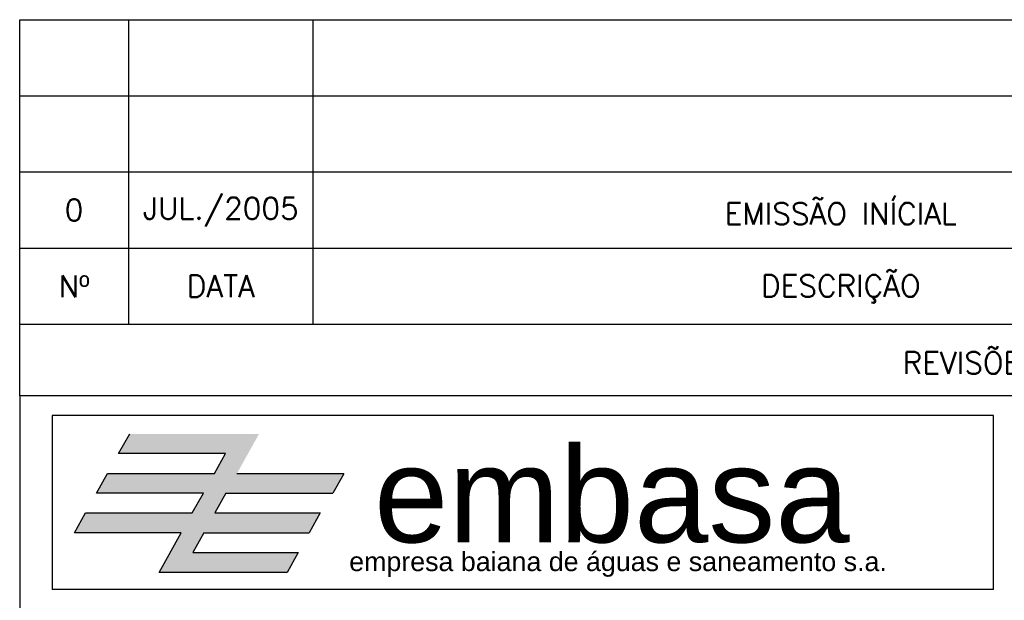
# Model space of a CAD drawing. Extents: x 520.1 to 598, y 318.7 to 360.7.
# Tile 4 of 15: x 579.5 to 588.6, y 328.4 to 333.8. Entities that reach past the tile are written whole.
import ezdxf
from ezdxf.enums import TextEntityAlignment as Align

# ---------------------------------------------------------------- set-up
doc = ezdxf.new("R2010")
doc.units = 0
doc.layers.add('CARIMBO', color=7, linetype='CONTINUOUS')
doc.styles.add('ISOCP', font='ARIAL.TTF')
doc.styles.add('ROMANS', font='ROMANS.SHX')
doc.styles.get("Standard").update_dxf_attribs({"font": 'ARIAL.TTF'})

msp = doc.modelspace()

# ---------------------------------------------------------------- hatches: boundary and pattern name
at = {"layer": 'CARIMBO'}
h = msp.add_hatch(color=162, dxfattribs=at)
h.dxf.hatch_style = 2
h.paths.add_polyline_path([(582.5274, 329.5884), (581.5448, 329.5884), (581.749, 329.9542), (580.5595, 329.9542), (580.4581, 329.7726), (581.4396, 329.7726), (581.3382, 329.5909), (580.3567, 329.5909), (580.2553, 329.4093), (581.2368, 329.4093), (581.1354, 329.2276), (580.1539, 329.2276), (580.0525, 329.046), (581.034, 329.046), (580.8298, 328.6801), (582.0064, 328.6801), (582.1092, 328.8643), (581.749, 328.8643), (581.1406, 328.8643), (581.242, 329.046), (582.2106, 329.046), (582.3121, 329.2276), (581.3434, 329.2276), (581.4448, 329.4093), (582.4275, 329.4093)])

# ---------------------------------------------------------------- linework, layer by layer
at = {"layer": 'CARIMBO', "color": 3}
for p, q in [((579.5482, 333.763), (597.0482, 333.763)), ((579.5482, 333.063), (597.0482, 333.063)), ((579.5482, 332.363), (597.0482, 332.363))]:
    msp.add_line(p, q, dxfattribs=at)
at = {"layer": 'CARIMBO', "color": 6}
for p, q in [((579.5482, 330.3047), (579.5482, 333.763)), ((579.5482, 330.3047), (579.5482, 319.7241)), ((597.0482, 330.3047), (579.5482, 330.3047)), ((588.5018, 330.1241), (579.8482, 330.1241)), ((579.8482, 330.1241), (579.8482, 328.5241)), ((588.5018, 328.5241), (588.5018, 330.1241)), ((588.5018, 328.5241), (579.8482, 328.5241))]:
    msp.add_line(p, q, dxfattribs=at)
at = {"layer": 'CARIMBO', "color": 4}
for p, q in [((580.5482, 333.763), (580.5482, 330.963)), ((582.2482, 330.963), (582.2482, 333.763)), ((579.5482, 331.663), (597.0482, 331.663)), ((579.5482, 330.963), (597.0482, 330.963))]:
    msp.add_line(p, q, dxfattribs=at)
at = {"layer": 'CARIMBO', "color": 162}
for p, q in [((580.4581, 329.7726), (580.5595, 329.9542)), ((581.4396, 329.7726), (580.4581, 329.7726)), ((581.3382, 329.5909), (581.4396, 329.7726)), ((580.2553, 329.4093), (580.3567, 329.5909)), ((580.3567, 329.5909), (581.3382, 329.5909)), ((582.5274, 329.5884), (581.5448, 329.5884)), ((582.5274, 329.5884), (582.4275, 329.4093)), ((581.2368, 329.4093), (580.2553, 329.4093)), ((581.1354, 329.2276), (581.2368, 329.4093)), ((581.4448, 329.4093), (581.3434, 329.2276)), ((581.4448, 329.4093), (582.4275, 329.4093)), ((580.0525, 329.046), (580.1539, 329.2276)), ((580.1539, 329.2276), (581.1354, 329.2276)), ((581.3434, 329.2276), (582.3121, 329.2276)), ((582.3121, 329.2276), (582.2092, 329.0434)), ((581.034, 329.046), (580.0525, 329.046)), ((580.8298, 328.6801), (581.034, 329.046)), ((581.242, 329.046), (581.1406, 328.8643)), ((581.242, 329.046), (582.2106, 329.046)), ((581.1406, 328.8643), (581.749, 328.8643)), ((581.749, 328.8643), (582.1092, 328.8643)), ((582.1092, 328.8643), (582.0064, 328.6801)), ((582.0064, 328.6801), (580.8298, 328.6801))]:
    msp.add_line(p, q, dxfattribs=at)

# ---------------------------------------------------------------- texts
at = {"layer": 'CARIMBO', "color": 2, "style": 'ROMANS'}
for s, p in [('EMISSÃO INÍCIAL', (587.0982, 332.013)), ('0', (580.0482, 332.013)), ('JUL./2005', (581.3982, 332.013)), ('Nº', (580.0482, 331.313)), ('DESCRIÇÃO', (587.0982, 331.313)), ('DATA', (581.3982, 331.313)), ('REVISÕES', (588.2982, 330.6338))]:
    msp.add_text(s, height=0.2, dxfattribs=at).set_placement(p, align=Align.MIDDLE)
at = {"layer": 'CARIMBO', "color": 162, "style": 'ISOCP'}
msp.add_text('empresa baiana de águas e saneamento s.a.', height=0.176, dxfattribs=at).set_placement((582.578, 328.6927), (587.5219, 328.6927), align=Align.FIT)
at = {"layer": 'CARIMBO', "color": 162, "insert": (582.8063, 329.837), "char_height": 0.88, "width": 5.1868, "attachment_point": 1}
msp.add_mtext('\\fArial|b0|i0|c0|p34;embasa', dxfattribs=at)

doc.saveas('drawing.dxf')
